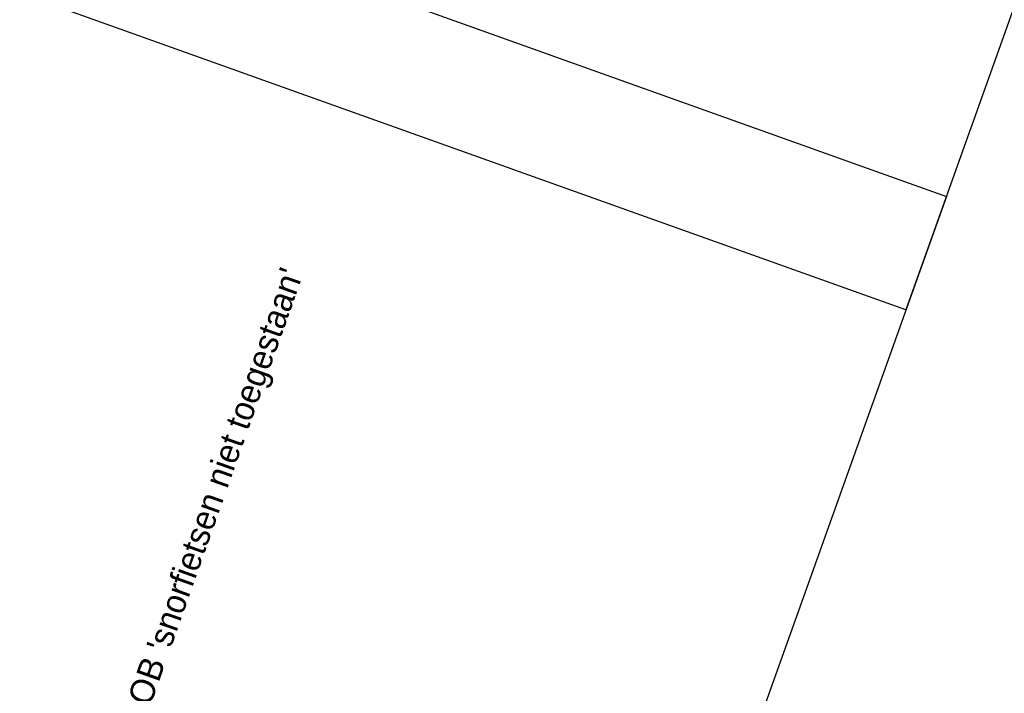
# Model space of a CAD drawing. Header units: metres. Extents: x 136326 to 138181, y 453212 to 454732.
# Tile 5 of 55: x 136411 to 136442, y 453380 to 453401. Entities that reach past the tile are written whole.
import ezdxf

# ---------------------------------------------------------------- set-up
doc = ezdxf.new("R2010")
doc.units = ezdxf.units.M
doc.layers.add('-DR-alg-bladkaders viewports', color=7, linetype='Continuous')
doc.layers.add('-DR-nw-inr-bebording-txt', color=2, linetype='Continuous')
doc.styles.add('eurostile', font='txt')

msp = doc.modelspace()

# ---------------------------------------------------------------- linework, layer by layer
at = {"layer": '-DR-alg-bladkaders viewports'}
for points in [[(136504.073846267, 453575.0052933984), (136438.6286932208, 453391.865342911), (136389.9541732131, 453409.2592070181), (136455.3993262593, 453592.3991575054)], [(136439.8756383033, 453395.3547603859), (136374.4304852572, 453212.2148098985), (136325.7559652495, 453229.6086740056), (136391.2011182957, 453412.7486244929)]]:
    msp.add_lwpolyline(points, close=True, dxfattribs=at)

# ---------------------------------------------------------------- texts
at = {"layer": '-DR-nw-inr-bebording-txt', "style": 'eurostile'}
msp.add_text("verwijderen: G11 + OB 'snorfietsen niet toegestaan'", height=0.75, rotation=70.5, dxfattribs=at).set_placement((136412.4457329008, 453371.4154283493))

doc.saveas('drawing.dxf')
